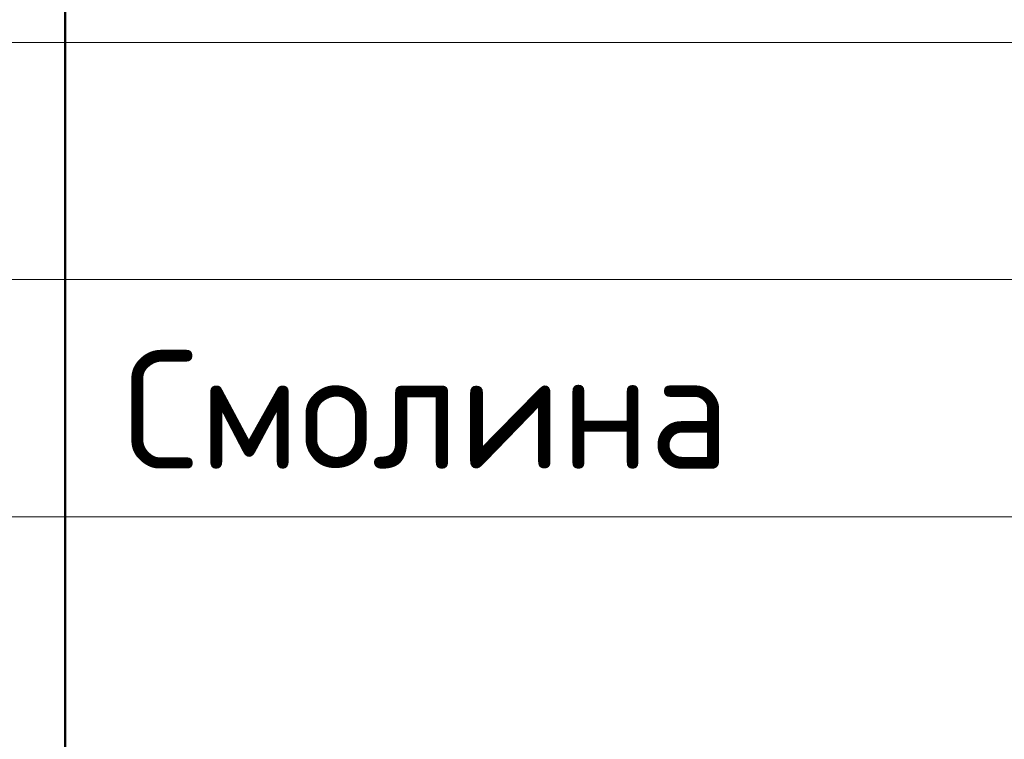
# Model space of a CAD drawing. Header units: millimetres. Extents: x 0 to 21000, y 0 to 14850.
# Tile 19 of 56: x 12452 to 13490, y 765 to 1524. Entities that reach past the tile are written whole.
import ezdxf

# ---------------------------------------------------------------- set-up
doc = ezdxf.new("R2010")
doc.units = ezdxf.units.MM
doc.layers.add('Standard', color=7, linetype='Continuous', lineweight=25)
doc.styles.add('ISOCPEUR', font='txt')

msp = doc.modelspace()

# ---------------------------------------------------------------- linework, layer by layer
at = {"layer": 'Standard', "color": 7, "linetype": 'Continuous', "lineweight": 50, "transparency": 33554687}
msp.add_line((12500, 250), (12500, 3000), dxfattribs=at)
at = {"layer": 'Standard', "color": 7, "linetype": 'Continuous', "lineweight": 13, "transparency": 33554687}
for p, q in [((11500, 1500), (14750, 1500)), ((11500, 1250), (14750, 1250)), ((11500, 1250), (14750, 1250)), ((11500, 1000), (14750, 1000)), ((11500, 1000), (14750, 1000))]:
    msp.add_line(p, q, dxfattribs=at)

# ---------------------------------------------------------------- texts
at = {"layer": 'Standard', "color": 7, "lineweight": 25, "transparency": 33554687, "style": 'ISOCPEUR', "width": 0.96}
msp.add_text('Смолина', height=125, dxfattribs=at).set_placement((12561, 1050.6))

doc.saveas('drawing.dxf')
